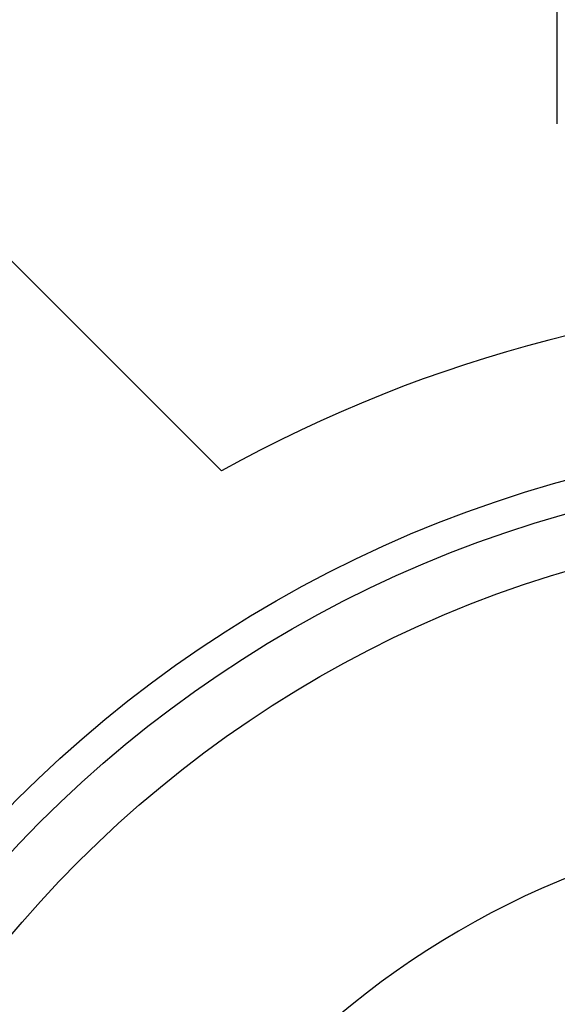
# Model space of a CAD drawing. Extents: x -108 to 236, y -107 to 236.
# Tile 3 of 12: x -41 to -16, y 31 to 77. Entities that reach past the tile are written whole.
import ezdxf

# ---------------------------------------------------------------- set-up
doc = ezdxf.new("R2010")
doc.units = 0
doc.header["$LTSCALE"] = 14
doc.layers.get('0').update_dxf_attribs({"linetype": 'CONTINUOUS'})

msp = doc.modelspace()

# ---------------------------------------------------------------- linework, layer by layer
for p, q in [((-15.572, 72.02), (-15.572, 96.248)), ((-44.194, 68.943), (-31.156, 55.905))]:
    msp.add_line(p, q)
for radius in [97.5, 57.5, 56, 53.442]:
    msp.add_circle((0, 0), radius)
for radius, start, end in [(64, 60.86892, 119.13108), (40, 95.0198, 174.9802)]:
    msp.add_arc((0, 0), radius, start, end)

doc.saveas('drawing.dxf')
